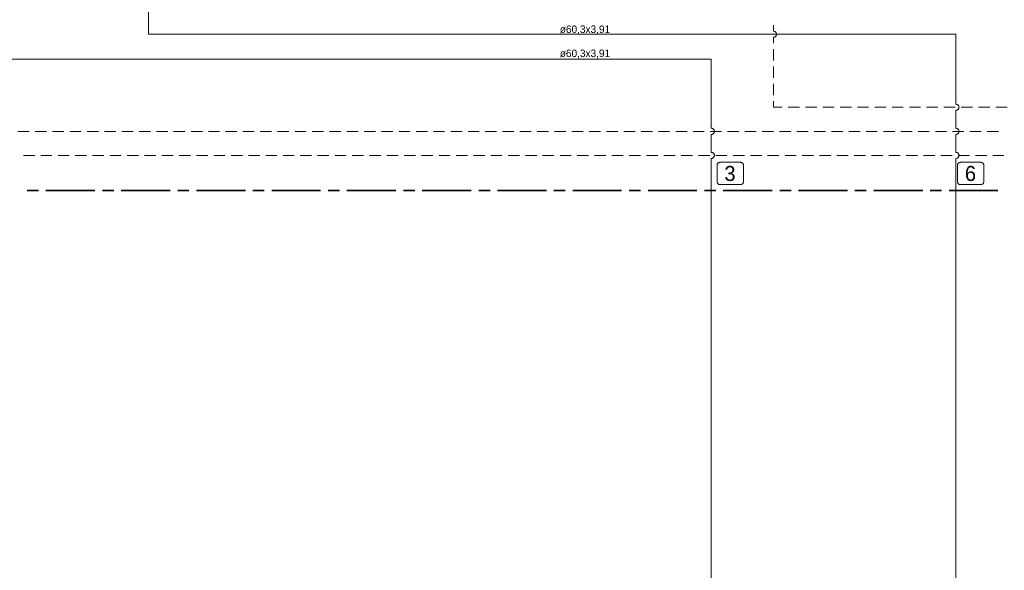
# Model space of a CAD drawing. Header units: millimetres. Extents: x 0 to 138, y 0 to 47.
# Tile 129 of 165: x 35.89 to 46.19, y 17.84 to 23.59. Entities that reach past the tile are written whole.
import ezdxf

# ---------------------------------------------------------------- set-up
doc = ezdxf.new("R2010")
doc.units = ezdxf.units.MM
doc.layers.add('PDF_Geomertry', color=7, linetype='Continuous')
doc.layers.add('PDF_Text', color=7, linetype='Continuous')
doc.styles.add('PDF Arial', font='txt')

msp = doc.modelspace()

# ---------------------------------------------------------------- linework, layer by layer
at = {"layer": 'PDF_Geomertry', "lineweight": 15}
for points in [[(43.128, 22.458), (43.128, 23.18), (19.139, 23.18), (19.139, 27.77), (19.17, 27.762), (19.107, 27.747), (19.17, 27.73), (19.107, 27.715), (19.17, 27.699), (19.107, 27.683), (19.139, 27.676)], [(45.688, 22.709), (45.688, 23.442), (37.238, 23.442), (37.238, 23.976)], [(43.779, 23.473), (43.779, 23.535)], [(43.779, 23.347), (43.779, 23.41), (43.783, 23.41), (43.788, 23.411), (43.791, 23.412), (43.795, 23.415), (43.799, 23.417), (43.802, 23.419), (43.804, 23.422), (43.806, 23.426), (43.808, 23.43), (43.81, 23.433), (43.81, 23.437), (43.81, 23.442), (43.81, 23.446), (43.81, 23.45), (43.808, 23.453), (43.806, 23.458), (43.804, 23.461), (43.802, 23.464), (43.799, 23.467), (43.795, 23.469), (43.791, 23.471), (43.788, 23.472), (43.783, 23.473), (43.779, 23.473), (43.783, 23.473), (43.788, 23.472), (43.791, 23.471), (43.795, 23.469), (43.799, 23.467), (43.802, 23.464), (43.804, 23.461), (43.806, 23.458), (43.808, 23.453), (43.81, 23.45), (43.81, 23.446), (43.81, 23.442), (43.81, 23.437), (43.81, 23.433), (43.808, 23.43), (43.806, 23.426), (43.804, 23.422), (43.802, 23.419), (43.799, 23.417), (43.795, 23.415), (43.791, 23.412), (43.788, 23.411), (43.783, 23.41), (43.779, 23.41)], [(43.779, 23.166), (43.779, 23.284)], [(43.779, 22.985), (43.779, 23.103)], [(43.779, 22.804), (43.779, 22.922)], [(43.869, 22.678), (43.779, 22.678), (43.779, 22.741)], [(44.05, 22.678), (43.932, 22.678)], [(44.231, 22.678), (44.113, 22.678)], [(44.413, 22.678), (44.295, 22.678)], [(44.594, 22.678), (44.476, 22.678)], [(44.774, 22.678), (44.656, 22.678)], [(44.956, 22.678), (44.838, 22.678)], [(45.137, 22.678), (45.019, 22.678)], [(45.318, 22.678), (45.2, 22.678)], [(45.499, 22.678), (45.381, 22.678)], [(45.68, 22.678), (45.562, 22.678)], [(45.688, 22.458), (45.688, 22.647), (45.692, 22.647), (45.695, 22.647), (45.699, 22.648), (45.703, 22.651), (45.706, 22.653), (45.71, 22.655), (45.713, 22.659), (45.715, 22.662), (45.717, 22.666), (45.717, 22.669), (45.719, 22.673), (45.719, 22.678), (45.719, 22.682), (45.717, 22.686), (45.717, 22.69), (45.715, 22.694), (45.713, 22.697), (45.71, 22.7), (45.706, 22.703), (45.703, 22.705), (45.699, 22.707), (45.695, 22.708), (45.692, 22.709), (45.688, 22.709), (45.692, 22.709), (45.695, 22.708), (45.699, 22.707), (45.703, 22.705), (45.706, 22.703), (45.71, 22.7), (45.713, 22.697), (45.715, 22.694), (45.717, 22.69), (45.717, 22.686), (45.719, 22.682), (45.719, 22.678), (45.719, 22.673), (45.717, 22.669), (45.717, 22.666), (45.715, 22.662), (45.713, 22.659), (45.71, 22.655), (45.706, 22.653), (45.703, 22.651), (45.699, 22.648), (45.695, 22.647), (45.692, 22.647), (45.688, 22.647)], [(45.861, 22.678), (45.743, 22.678)], [(46.042, 22.678), (45.924, 22.678)], [(46.224, 22.678), (46.106, 22.678)], [(43.128, 22.206), (43.128, 22.395), (43.133, 22.395), (43.137, 22.396), (43.141, 22.397), (43.145, 22.399), (43.148, 22.401), (43.151, 22.404), (43.153, 22.407), (43.156, 22.41), (43.158, 22.415), (43.159, 22.418), (43.16, 22.422), (43.16, 22.426), (43.16, 22.43), (43.159, 22.435), (43.158, 22.438), (43.156, 22.442), (43.153, 22.446), (43.151, 22.448), (43.148, 22.451), (43.145, 22.453), (43.141, 22.455), (43.137, 22.457), (43.133, 22.458), (43.128, 22.458), (43.133, 22.458), (43.137, 22.457), (43.141, 22.455), (43.145, 22.453), (43.148, 22.451), (43.151, 22.448), (43.153, 22.446), (43.156, 22.442), (43.158, 22.438), (43.159, 22.435), (43.16, 22.43), (43.16, 22.426), (43.16, 22.422), (43.159, 22.418), (43.158, 22.415), (43.156, 22.41), (43.153, 22.407), (43.151, 22.404), (43.148, 22.401), (43.145, 22.399), (43.141, 22.397), (43.137, 22.396), (43.133, 22.395), (43.128, 22.395)], [(45.688, 22.206), (45.688, 22.395), (45.692, 22.395), (45.695, 22.396), (45.699, 22.397), (45.703, 22.399), (45.706, 22.401), (45.71, 22.404), (45.713, 22.407), (45.715, 22.41), (45.717, 22.415), (45.717, 22.418), (45.719, 22.422), (45.719, 22.426), (45.719, 22.43), (45.717, 22.435), (45.717, 22.438), (45.715, 22.442), (45.713, 22.446), (45.71, 22.448), (45.706, 22.451), (45.703, 22.453), (45.699, 22.455), (45.695, 22.457), (45.692, 22.458), (45.688, 22.458), (45.692, 22.458), (45.695, 22.457), (45.699, 22.455), (45.703, 22.453), (45.706, 22.451), (45.71, 22.448), (45.713, 22.446), (45.715, 22.442), (45.717, 22.438), (45.717, 22.435), (45.719, 22.43), (45.719, 22.426), (45.719, 22.422), (45.717, 22.418), (45.717, 22.415), (45.715, 22.41), (45.713, 22.407), (45.71, 22.404), (45.706, 22.401), (45.703, 22.399), (45.699, 22.397), (45.695, 22.396), (45.692, 22.395), (45.688, 22.395)], [(35.992, 22.426), (35.874, 22.426)], [(36.173, 22.426), (36.055, 22.426)], [(36.354, 22.426), (36.236, 22.426)], [(36.535, 22.426), (36.417, 22.426)], [(36.716, 22.426), (36.598, 22.426)], [(36.897, 22.426), (36.779, 22.426)], [(37.078, 22.426), (36.96, 22.426)], [(37.26, 22.426), (37.142, 22.426)], [(37.441, 22.426), (37.323, 22.426)], [(37.622, 22.426), (37.503, 22.426)], [(37.803, 22.426), (37.685, 22.426)], [(37.984, 22.426), (37.866, 22.426)], [(38.165, 22.426), (38.047, 22.426)], [(38.346, 22.426), (38.228, 22.426)], [(38.527, 22.426), (38.409, 22.426)], [(38.708, 22.426), (38.59, 22.426)], [(38.89, 22.426), (38.772, 22.426)], [(39.071, 22.426), (38.953, 22.426)], [(39.252, 22.426), (39.133, 22.426)], [(39.433, 22.426), (39.315, 22.426)], [(39.614, 22.426), (39.496, 22.426)], [(39.795, 22.426), (39.677, 22.426)], [(39.976, 22.426), (39.858, 22.426)], [(40.157, 22.426), (40.039, 22.426)], [(40.338, 22.426), (40.22, 22.426)], [(40.52, 22.426), (40.402, 22.426)], [(40.701, 22.426), (40.583, 22.426)], [(40.881, 22.426), (40.763, 22.426)], [(41.063, 22.426), (40.945, 22.426)], [(41.244, 22.426), (41.126, 22.426)], [(41.425, 22.426), (41.307, 22.426)], [(41.606, 22.426), (41.488, 22.426)], [(41.787, 22.426), (41.669, 22.426)], [(41.968, 22.426), (41.85, 22.426)], [(42.149, 22.426), (42.031, 22.426)], [(42.331, 22.426), (42.213, 22.426)], [(42.511, 22.426), (42.393, 22.426)], [(42.692, 22.426), (42.574, 22.426)], [(42.874, 22.426), (42.756, 22.426)], [(43.055, 22.426), (42.937, 22.426)], [(43.235, 22.426), (43.117, 22.426)], [(43.417, 22.426), (43.299, 22.426)], [(43.598, 22.426), (43.48, 22.426)], [(43.779, 22.426), (43.661, 22.426)], [(43.96, 22.426), (43.842, 22.426)], [(44.141, 22.426), (44.023, 22.426)], [(44.322, 22.426), (44.204, 22.426)], [(44.503, 22.426), (44.385, 22.426)], [(44.685, 22.426), (44.567, 22.426)], [(44.865, 22.426), (44.747, 22.426)], [(45.047, 22.426), (44.928, 22.426)], [(45.228, 22.426), (45.11, 22.426)], [(45.409, 22.426), (45.291, 22.426)], [(45.59, 22.426), (45.472, 22.426)], [(45.771, 22.426), (45.653, 22.426)], [(45.952, 22.426), (45.834, 22.426)], [(46.133, 22.426), (46.015, 22.426)], [(36.049, 22.175), (35.931, 22.175)], [(36.23, 22.175), (36.112, 22.175)], [(36.411, 22.175), (36.293, 22.175)], [(36.592, 22.175), (36.474, 22.175)], [(36.773, 22.175), (36.655, 22.175)], [(36.954, 22.175), (36.836, 22.175)], [(37.135, 22.175), (37.017, 22.175)], [(37.316, 22.175), (37.198, 22.175)], [(37.497, 22.175), (37.379, 22.175)], [(37.678, 22.175), (37.56, 22.175)], [(37.86, 22.175), (37.742, 22.175)], [(38.041, 22.175), (37.923, 22.175)], [(38.222, 22.175), (38.103, 22.175)], [(38.403, 22.175), (38.285, 22.175)], [(38.584, 22.175), (38.466, 22.175)], [(38.765, 22.175), (38.647, 22.175)], [(38.946, 22.175), (38.828, 22.175)], [(39.127, 22.175), (39.009, 22.175)], [(39.308, 22.175), (39.19, 22.175)], [(39.49, 22.175), (39.372, 22.175)], [(39.671, 22.175), (39.553, 22.175)], [(39.852, 22.175), (39.733, 22.175)], [(40.033, 22.175), (39.915, 22.175)], [(40.214, 22.175), (40.096, 22.175)], [(40.395, 22.175), (40.277, 22.175)], [(40.576, 22.175), (40.458, 22.175)], [(40.757, 22.175), (40.639, 22.175)], [(40.938, 22.175), (40.82, 22.175)], [(41.12, 22.175), (41.002, 22.175)], [(41.301, 22.175), (41.183, 22.175)], [(41.481, 22.175), (41.363, 22.175)], [(41.663, 22.175), (41.545, 22.175)], [(41.844, 22.175), (41.726, 22.175)], [(42.025, 22.175), (41.907, 22.175)], [(42.206, 22.175), (42.088, 22.175)], [(42.387, 22.175), (42.269, 22.175)], [(42.568, 22.175), (42.45, 22.175)], [(42.749, 22.175), (42.631, 22.175)], [(42.931, 22.175), (42.813, 22.175)], [(43.111, 22.175), (42.993, 22.175)], [(43.128, 5.298), (43.128, 22.144), (43.133, 22.144), (43.137, 22.144), (43.141, 22.146), (43.145, 22.148), (43.148, 22.15), (43.151, 22.153), (43.153, 22.155), (43.156, 22.159), (43.158, 22.163), (43.159, 22.167), (43.16, 22.171), (43.16, 22.175), (43.16, 22.179), (43.159, 22.183), (43.158, 22.187), (43.156, 22.19), (43.153, 22.194), (43.151, 22.197), (43.148, 22.2), (43.145, 22.202), (43.141, 22.204), (43.137, 22.205), (43.133, 22.206), (43.128, 22.206), (43.133, 22.206), (43.137, 22.205), (43.141, 22.204), (43.145, 22.202), (43.148, 22.2), (43.151, 22.197), (43.153, 22.194), (43.156, 22.19), (43.158, 22.187), (43.159, 22.183), (43.16, 22.179), (43.16, 22.175), (43.16, 22.171), (43.159, 22.167), (43.158, 22.163), (43.156, 22.159), (43.153, 22.155), (43.151, 22.153), (43.148, 22.15), (43.145, 22.148), (43.141, 22.146), (43.137, 22.144), (43.133, 22.144), (43.128, 22.144)], [(43.292, 22.175), (43.174, 22.175)], [(43.474, 22.175), (43.356, 22.175)], [(43.655, 22.175), (43.537, 22.175)], [(43.835, 22.175), (43.717, 22.175)], [(44.017, 22.175), (43.899, 22.175)], [(44.198, 22.175), (44.08, 22.175)], [(44.379, 22.175), (44.261, 22.175)], [(44.56, 22.175), (44.442, 22.175)], [(44.741, 22.175), (44.623, 22.175)], [(44.922, 22.175), (44.804, 22.175)], [(45.103, 22.175), (44.985, 22.175)], [(45.285, 22.175), (45.167, 22.175)], [(45.465, 22.175), (45.347, 22.175)], [(45.647, 22.175), (45.528, 22.175)], [(45.688, 5.301), (45.688, 22.144), (45.692, 22.144), (45.695, 22.144), (45.699, 22.146), (45.703, 22.148), (45.706, 22.15), (45.71, 22.153), (45.713, 22.155), (45.715, 22.159), (45.717, 22.163), (45.717, 22.167), (45.719, 22.171), (45.719, 22.175), (45.719, 22.179), (45.717, 22.183), (45.717, 22.187), (45.715, 22.19), (45.713, 22.194), (45.71, 22.197), (45.706, 22.2), (45.703, 22.202), (45.699, 22.204), (45.695, 22.205), (45.692, 22.206), (45.688, 22.206), (45.692, 22.206), (45.695, 22.205), (45.699, 22.204), (45.703, 22.202), (45.706, 22.2), (45.71, 22.197), (45.713, 22.194), (45.715, 22.19), (45.717, 22.187), (45.717, 22.183), (45.719, 22.179), (45.719, 22.175), (45.719, 22.171), (45.717, 22.167), (45.717, 22.163), (45.715, 22.159), (45.713, 22.155), (45.71, 22.153), (45.706, 22.15), (45.703, 22.148), (45.699, 22.146), (45.695, 22.144), (45.692, 22.144), (45.688, 22.144)], [(45.828, 22.175), (45.71, 22.175)], [(46.009, 22.175), (45.891, 22.175)], [(46.19, 22.175), (46.072, 22.175)]]:
    msp.add_lwpolyline(points, dxfattribs=at)
at = {"layer": 'PDF_Geomertry', "lineweight": 9}
for points in [[(43.433, 22.103), (43.438, 22.102), (43.442, 22.101), (43.446, 22.1), (43.449, 22.098), (43.453, 22.096), (43.456, 22.093), (43.458, 22.09), (43.46, 22.087), (43.463, 22.083), (43.464, 22.079), (43.465, 22.075), (43.465, 22.071), (43.465, 21.901), (43.465, 21.897), (43.464, 21.893), (43.463, 21.89), (43.46, 21.885), (43.458, 21.882), (43.456, 21.879), (43.453, 21.876), (43.449, 21.874), (43.446, 21.872), (43.442, 21.871), (43.438, 21.87), (43.433, 21.87), (43.22, 21.87), (43.216, 21.87), (43.212, 21.871), (43.208, 21.872), (43.204, 21.874), (43.201, 21.876), (43.197, 21.879), (43.195, 21.882), (43.192, 21.885), (43.191, 21.89), (43.19, 21.893), (43.189, 21.897), (43.188, 21.901), (43.188, 22.071), (43.189, 22.075), (43.19, 22.079), (43.191, 22.083), (43.192, 22.087), (43.195, 22.09), (43.197, 22.093), (43.201, 22.096), (43.204, 22.098), (43.208, 22.1), (43.212, 22.101), (43.216, 22.102), (43.22, 22.103), (43.433, 22.103)], [(45.948, 22.103), (45.952, 22.102), (45.956, 22.101), (45.96, 22.1), (45.964, 22.098), (45.967, 22.096), (45.97, 22.093), (45.973, 22.09), (45.976, 22.087), (45.977, 22.083), (45.978, 22.079), (45.979, 22.075), (45.98, 22.071), (45.98, 21.901), (45.979, 21.897), (45.978, 21.893), (45.977, 21.89), (45.976, 21.885), (45.973, 21.882), (45.97, 21.879), (45.967, 21.876), (45.964, 21.874), (45.96, 21.872), (45.956, 21.871), (45.952, 21.87), (45.948, 21.87), (45.735, 21.87), (45.731, 21.87), (45.727, 21.871), (45.722, 21.872), (45.719, 21.874), (45.715, 21.876), (45.713, 21.879), (45.71, 21.882), (45.707, 21.885), (45.706, 21.89), (45.704, 21.893), (45.703, 21.897), (45.703, 21.901), (45.703, 22.071), (45.703, 22.075), (45.704, 22.079), (45.706, 22.083), (45.707, 22.087), (45.71, 22.09), (45.713, 22.093), (45.715, 22.096), (45.719, 22.098), (45.722, 22.1), (45.727, 22.101), (45.731, 22.102), (45.735, 22.103), (45.948, 22.103)]]:
    msp.add_lwpolyline(points, close=True, dxfattribs=at)
at = {"layer": 'PDF_Geomertry', "lineweight": 35}
for points in [[(35.97, 21.807), (36.088, 21.807)], [(36.167, 21.807), (36.678, 21.807)], [(36.757, 21.807), (36.876, 21.807)], [(36.954, 21.807), (37.466, 21.807)], [(37.545, 21.807), (37.663, 21.807)], [(37.742, 21.807), (38.253, 21.807)], [(38.332, 21.807), (38.45, 21.807)], [(38.529, 21.807), (39.04, 21.807)], [(39.12, 21.807), (39.238, 21.807)], [(39.316, 21.807), (39.828, 21.807)], [(39.907, 21.807), (40.025, 21.807)], [(40.103, 21.807), (40.615, 21.807)], [(40.695, 21.807), (40.813, 21.807)], [(40.891, 21.807), (41.403, 21.807)], [(41.481, 21.807), (41.599, 21.807)], [(41.678, 21.807), (42.19, 21.807)], [(42.269, 21.807), (42.387, 21.807)], [(42.466, 21.807), (42.978, 21.807)], [(43.056, 21.807), (43.174, 21.807)], [(43.253, 21.807), (43.765, 21.807)], [(43.844, 21.807), (43.962, 21.807)], [(44.04, 21.807), (44.552, 21.807)], [(44.631, 21.807), (44.749, 21.807)], [(44.828, 21.807), (45.34, 21.807)], [(45.418, 21.807), (45.536, 21.807)], [(45.615, 21.807), (46.127, 21.807)]]:
    msp.add_lwpolyline(points, dxfattribs=at)

# ---------------------------------------------------------------- texts
at = {"layer": 'PDF_Text', "attachment_point": 7, "style": 'PDF Arial'}
for s, insert, char_height in [('ø60,3x3,91', (41.543, 23.44), 0.0787), ('ø60,3x3,91', (41.543, 23.188), 0.0787), ('3', (43.265, 21.905), 0.157), ('6', (45.781, 21.905), 0.157)]:
    msp.add_mtext(s, dxfattribs=dict(at, insert=insert, char_height=char_height))

doc.saveas('drawing.dxf')
